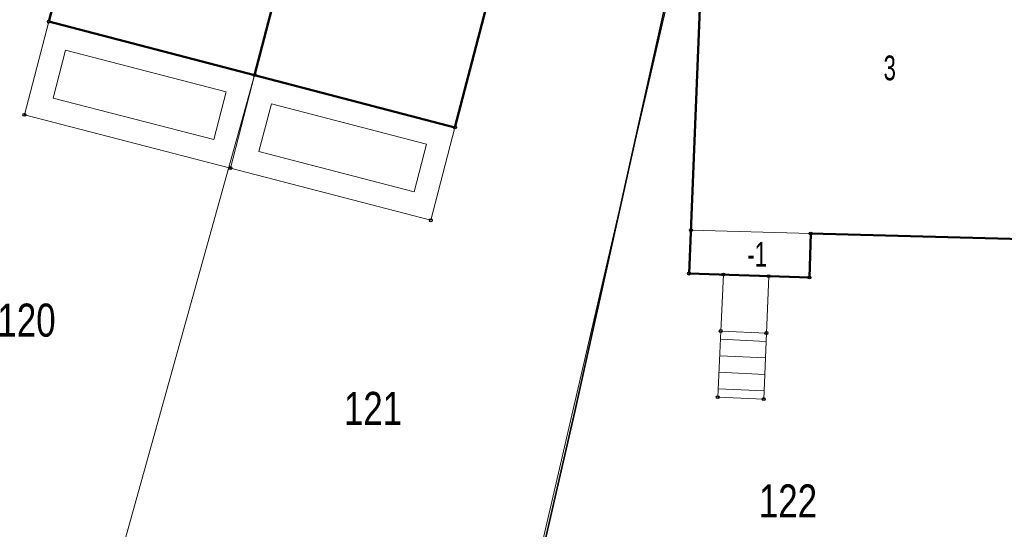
# Model space of a CAD drawing. Header units: metres. Extents: x 7504240 to 7504745, y 5782869 to 5783359.
# Tile 31 of 93: x 7504411 to 7504441, y 5782956 to 5782972. Entities that reach past the tile are written whole.
import ezdxf
from ezdxf.enums import TextEntityAlignment as Align

# ---------------------------------------------------------------- set-up
doc = ezdxf.new("R2010")
doc.units = ezdxf.units.M
doc.header["$MEASUREMENT"] = 0
doc.linetypes.add('219-500', pattern=[0])
doc.linetypes.add('egbp-500', pattern=[0])
doc.layers.get('0').update_dxf_attribs({"color": 2, "linetype": 'CONTINUOUS', "lineweight": 5})
for name, color, linetype in [('203-punkt graniczny', 7, 'CONTINUOUS'), ('211-numer działki ewidencyjnej', 7, 'CONTINUOUS'), ('219-działka ewidencyjna', 7, 'CONTINUOUS'), ('312-budynek ewidencyjny', 7, 'CONTINUOUS'), ('320-blok - kondygnacja nadziemna', 7, 'CONTINUOUS'), ('320-blok - kondygnacja nadziemna-Atr25', 7, 'CONTINUOUS'), ('352-schody', 7, 'CONTINUOUS'), ('blok - kondygnacja podziemna', 7, 'CONTINUOUS'), ('blok - kondygnacja podziemna-Atr178', 7, 'CONTINUOUS'), ('ogrodzenie trwałe', 7, 'CONTINUOUS'), ('Punkt budynku', 7, 'CONTINUOUS'), ('taras', 7, 'CONTINUOUS')]:
    doc.layers.add(name, color=color, linetype=linetype)
doc.styles.get("Standard").update_dxf_attribs({"font": 'Working1250', "width": 0.75})
doc.linetypes.add('902-500', pattern='A,3.75,0,[1,ksztalty.shx,S=0.5,R=0,X=0,Y=0],3.75', length=7.5)

# ---------------------------------------------------------------- blocks, each defined once
blk = doc.blocks.new('203')
at = {"linetype": 'Continuous', "lineweight": 0}
h = blk.add_hatch(color=0, dxfattribs=at)
edge = h.paths.add_edge_path()
edge.add_arc((0, 0), 0.045, 0, 360)
blk = doc.blocks.new('PUNKTBUD')
at = {"color": 0}
blk.add_circle((0, 0), 0.045, dxfattribs=at)

msp = doc.modelspace()

# ---------------------------------------------------------------- linework, layer by layer
at = {"layer": '219-działka ewidencyjna', "color": 7, "linetype": '219-500', "lineweight": 18, "flags": 128}
for points in [[(7504433.82, 5782984.29), (7504426.3, 5782951.78)], [(7504421.3, 5782980.59), (7504418.56, 5782970.08)], [(7504414.31, 5782954.84), (7504418.56, 5782970.08)]]:
    msp.add_lwpolyline(points, dxfattribs=at)
at = {"layer": '312-budynek ewidencyjny', "color": 7, "linetype": 'Continuous', "lineweight": 50, "flags": 128}
for points in [[(7504415.08, 5782982.21), (7504412.34, 5782971.7)], [(7504421.3, 5782980.59), (7504418.56, 5782970.08)], [(7504418.56, 5782970.08), (7504421.3, 5782980.59)], [(7504432.13, 5782974.61), (7504431.7, 5782964.08)], [(7504424.62, 5782968.5), (7504425.79, 5782972.98)], [(7504412.34, 5782971.7), (7504418.56, 5782970.08)], [(7504418.56, 5782970.08), (7504424.62, 5782968.5)], [(7504435.34, 5782963.96), (7504435.38, 5782965.29)], [(7504435.38, 5782965.29), (7504442.54, 5782965.1)], [(7504431.7, 5782964.08), (7504435.34, 5782963.96)]]:
    msp.add_lwpolyline(points, dxfattribs=at)
at = {"layer": '320-blok - kondygnacja nadziemna', "color": 7, "linetype": 'Continuous', "lineweight": 18, "flags": 128}
msp.add_lwpolyline([(7504442.54, 5782965.1), (7504442.84, 5782979.1), (7504436.94, 5782979.2), (7504436.85, 5782976.09), (7504435.1, 5782976.14), (7504435.04, 5782974.46), (7504432.13, 5782974.61), (7504431.76, 5782965.39), (7504435.38, 5782965.29)], close=True, dxfattribs=at)
at = {"layer": '352-schody', "color": 7, "linetype": 'Continuous', "lineweight": 18, "flags": 128}
for points in [[(7504434.04, 5782962.28), (7504434.11, 5782964), (7504432.74, 5782964.05), (7504432.66, 5782962.34)], [(7504434.04, 5782962.28), (7504434.11, 5782964), (7504432.74, 5782964.05), (7504432.66, 5782962.34)], [(7504434.04, 5782962.28), (7504432.66, 5782962.34), (7504432.57, 5782960.34), (7504433.96, 5782960.28)], [(7504434.04, 5782962.28), (7504432.66, 5782962.34), (7504432.57, 5782960.34), (7504433.96, 5782960.28)]]:
    msp.add_lwpolyline(points, close=True, dxfattribs=at)
for points in [[(7504434.03, 5782962.026), (7504432.649, 5782962.091)], [(7504434.01, 5782961.527), (7504432.626, 5782961.591)], [(7504433.99, 5782961.027), (7504432.604, 5782961.092)], [(7504433.97, 5782960.527), (7504432.581, 5782960.592)]]:
    msp.add_lwpolyline(points, dxfattribs=at)
at = {"layer": 'blok - kondygnacja podziemna', "color": 7, "linetype": 'egbp-500', "lineweight": 18, "flags": 128}
msp.add_lwpolyline([(7504435.38, 5782965.29), (7504431.76, 5782965.39), (7504431.7, 5782964.08), (7504435.34, 5782963.96)], close=True, dxfattribs=at)
at = {"layer": 'ogrodzenie trwałe', "color": 7, "linetype": '902-500', "lineweight": 35, "flags": 128}
msp.add_lwpolyline([(7504442.45, 5782949.91), (7504434.36, 5782950.26), (7504426.44, 5782952.07), (7504428.25, 5782959.91), (7504430.89, 5782971.78), (7504433.64, 5782984.31)], dxfattribs=at)
at = {"layer": 'taras', "color": 0, "lineweight": 18}
for p, q in [((7504411.6, 5782968.88), (7504412.34, 5782971.7)), ((7504412.34, 5782971.7), (7504418.56, 5782970.08)), ((7504412.465, 5782969.388), (7504412.844, 5782970.839)), ((7504412.844, 5782970.839), (7504417.698, 5782969.574)), ((7504418.56, 5782970.08), (7504417.83, 5782967.27)), ((7504417.83, 5782967.27), (7504418.56, 5782970.08)), ((7504418.56, 5782970.08), (7504424.62, 5782968.5)), ((7504417.698, 5782969.574), (7504417.323, 5782968.131)), ((7504417.323, 5782968.131), (7504412.465, 5782969.388)), ((7504418.692, 5782967.776), (7504419.066, 5782969.217)), ((7504419.066, 5782969.217), (7504423.758, 5782967.994)), ((7504417.83, 5782967.27), (7504411.6, 5782968.88)), ((7504424.62, 5782968.5), (7504423.89, 5782965.69)), ((7504423.758, 5782967.994), (7504423.384, 5782966.553)), ((7504423.384, 5782966.553), (7504418.692, 5782967.776)), ((7504423.89, 5782965.69), (7504417.83, 5782967.27))]:
    msp.add_line(p, q, dxfattribs=at)

# ---------------------------------------------------------------- block references
at = {"layer": '203-punkt graniczny', "color": 7, "linetype": 'Continuous', "lineweight": 18}
msp.add_blockref('203', (7504418.56, 5782970.08), dxfattribs=at)
at = {"layer": 'Punkt budynku', "color": 5, "linetype": 'Continuous', "lineweight": 18}
for p in [(7504412.34, 5782971.7), (7504418.56, 5782970.08), (7504411.6, 5782968.88), (7504424.62, 5782968.5), (7504417.83, 5782967.27), (7504423.89, 5782965.69), (7504431.76, 5782965.39), (7504435.38, 5782965.29), (7504431.7, 5782964.08), (7504432.74, 5782964.05), (7504434.11, 5782964), (7504435.34, 5782963.96), (7504432.66, 5782962.34), (7504434.04, 5782962.28), (7504432.57, 5782960.34), (7504433.96, 5782960.28)]:
    msp.add_blockref('PUNKTBUD', p, dxfattribs=at)

# ---------------------------------------------------------------- texts
at = {"layer": '211-numer działki ewidencyjnej', "color": 7, "linetype": 'Continuous', "lineweight": 18, "width": 0.79}
for s, p in [('120', (7504410.78, 5782962.17)), ('121', (7504421.26, 5782959.5)), ('122', (7504433.81, 5782956.7))]:
    msp.add_text(s, height=1, dxfattribs=at).set_placement(p)
at = {"layer": '320-blok - kondygnacja nadziemna-Atr25', "color": 7, "width": 0.667}
msp.add_text('3', height=0.75, dxfattribs=at).set_placement((7504437.77, 5782970.3), align=Align.MIDDLE_CENTER)
at = {"layer": 'blok - kondygnacja podziemna-Atr178', "color": 7, "width": 0.667}
msp.add_text('-1', height=0.75, dxfattribs=at).set_placement((7504433.76, 5782964.66), align=Align.MIDDLE_CENTER)

doc.saveas('drawing.dxf')
